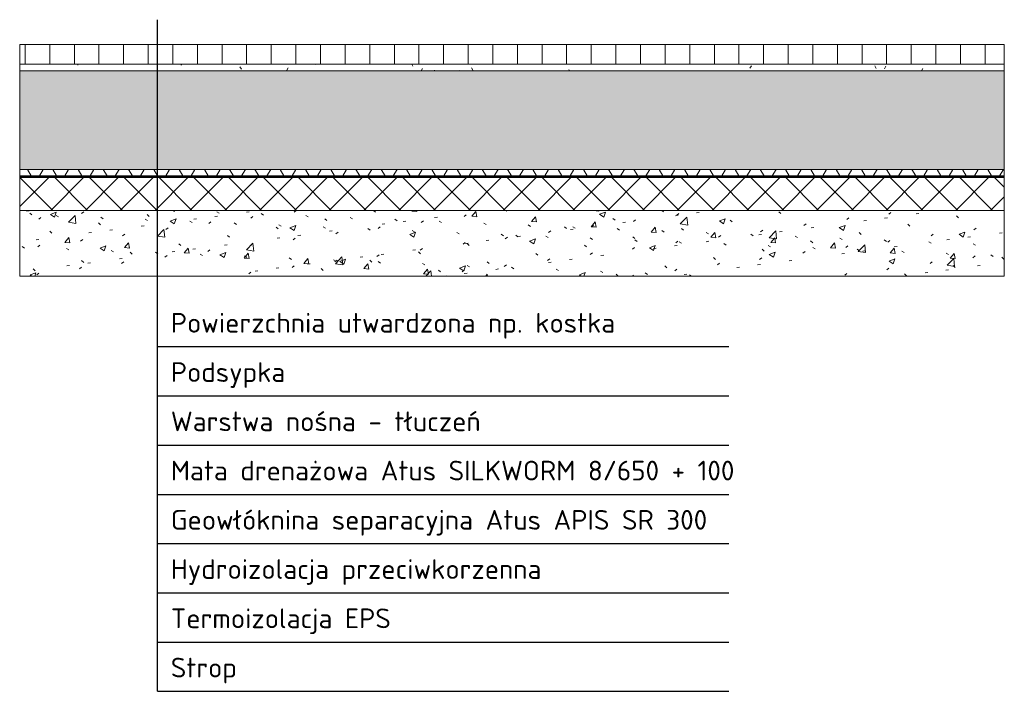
# Model space of a CAD drawing. Header units: millimetres. Extents: x -16495 to -13495, y -1265 to 781.
import ezdxf

# ---------------------------------------------------------------- set-up
doc = ezdxf.new("R2010")
doc.units = ezdxf.units.MM
for name, color, linetype, lineweight in [('A-DETL-THIN', 151, 'Continuous', 18), ('A-ROOF', 132, 'Continuous', 18), ('A-ROOF-PATT', 132, 'Continuous', 50)]:
    doc.layers.add(name, color=color, linetype=linetype, lineweight=lineweight)

msp = doc.modelspace()

# ---------------------------------------------------------------- hatches: boundary and pattern name
at = {"layer": 'A-ROOF'}
for points in [[(-13494.8, 302), (-13494.8, 305), (-16494.8, 305), (-16494.8, 302)], [(-13494.8, 300), (-13494.8, 302), (-16494.8, 302), (-16494.8, 300)]]:
    msp.add_hatch(color=256, dxfattribs=at).paths.add_polyline_path(points)
at = {"layer": 'A-ROOF-PATT', "lineweight": 18}
h = msp.add_hatch(dxfattribs=at)
h.set_pattern_fill('FP_1', color=256, style=0, pattern_type=2)
h.set_pattern_definition([(90, (-14753.34, 150), (-75, 5e-15), [])])
h.paths.add_polyline_path([(-13494.8, 645), (-13494.8, 705), (-16494.8, 705), (-16494.8, 645)])
h = msp.add_hatch(dxfattribs=at)
h.set_pattern_fill('FP_2', color=256, style=0, pattern_type=2)
h.set_pattern_definition([(0, (-14753.34, 150), (203.2, 50.8), [8.382, -144.018, 8.382, -144.018, -812.8]), (0, (-14753.34, 150), (203.2, 50.8), [-304.8, 8.382, -296.418, 8.382, -144.018, -355.6]), (0, (-14753.34, 150), (203.2, 50.8), [-762, 8.382, -93.218, 8.382, -245.618]), (120, (-14677.14, 175.4), (-145.5941, 150.5764), [8.382, -144.018, 8.382, -144.018, -812.8]), (120, (-14677.14, 175.4), (-145.5941, 150.5764), [-304.8, 8.382, -296.418, 8.382, -144.018, -355.6]), (120, (-14677.14, 175.4), (-145.5941, 150.5764), [-762, 8.382, -93.218, 8.382, -245.618]), (240, (-14651.74, 277), (-57.6059, -201.3764), [8.382, -144.018, 8.382, -144.018, -812.8]), (240, (-14651.74, 277), (-57.6059, -201.3764), [-304.8, 8.382, -296.418, 8.382, -144.018, -355.6]), (240, (-14651.74, 277), (-57.6059, -201.3764), [-762, 8.382, -93.218, 8.382, -245.618])])
h.paths.add_polyline_path([(-13494.8, 625), (-13494.8, 645), (-16494.8, 645), (-16494.8, 625)])
h = msp.add_hatch(dxfattribs=at)
h.set_pattern_fill('FP_3', color=256, style=0, pattern_type=2)
h.set_pattern_definition([(0, (-14753.34, 150), (101.6, 25.4), [8.382, -67.818, 8.382, -67.818, -406.4]), (0, (-14753.34, 150), (101.6, 25.4), [-152.4, 8.382, -144.018, 8.382, -67.818, -177.8]), (0, (-14753.34, 150), (101.6, 25.4), [-381, 8.382, -42.418, 8.382, -118.618]), (120, (-14715.24, 162.7), (-72.79705, 75.28818), [8.382, -67.818, 8.382, -67.818, -406.4]), (120, (-14715.24, 162.7), (-72.79705, 75.28818), [-152.4, 8.382, -144.018, 8.382, -67.818, -177.8]), (120, (-14715.24, 162.7), (-72.79705, 75.28818), [-381, 8.382, -42.418, 8.382, -118.618]), (240, (-14702.54, 213.5), (-28.80295, -100.68818), [8.382, -67.818, 8.382, -67.818, -406.4]), (240, (-14702.54, 213.5), (-28.80295, -100.68818), [-152.4, 8.382, -144.018, 8.382, -67.818, -177.8]), (240, (-14702.54, 213.5), (-28.80295, -100.68818), [-381, 8.382, -42.418, 8.382, -118.618])])
h.paths.add_polyline_path([(-13494.8, 325), (-13494.8, 625), (-16494.8, 625), (-16494.8, 325)])
h = msp.add_hatch(dxfattribs=at)
h.set_pattern_fill('FP_4', color=256, style=0, pattern_type=2)
h.set_pattern_definition([(0, (-14753.34, 150), (0, 66.675), []), (60, (-14753.34, 150), (-57.7422, 33.3375), []), (120, (-14753.34, 150), (-57.7422, -33.3375), [])])
h.paths.add_polyline_path([(-13494.8, 305), (-13494.8, 325), (-16494.8, 325), (-16494.8, 305)])
h = msp.add_hatch(dxfattribs=at)
h.set_pattern_fill('FP_5', color=256, style=0, pattern_type=2)
h.set_pattern_definition([(45, (-14753.34, 150), (-53.033, 53.033), []), (135, (-14753.34, 150), (-53.033, -53.033), [])])
h.paths.add_polyline_path([(-13494.8, 200), (-13494.8, 300), (-16494.8, 300), (-16494.8, 200)])
h = msp.add_hatch(dxfattribs=at)
h.set_pattern_fill('FP_6', color=256, style=0, pattern_type=2)
h.set_pattern_definition([(50, (-14753.34, 150), (182.185, -15.939), [19.05, -209.55]), (355, (-14753.34, 150), (-35.242, 191.057), [15.24, -167.64]), (100.451, (-14738.16, 148.67), (146.943, 175.117), [16.19, -178.09]), (46.184, (-14753.34, 200.8), (271.08, -42.043), [28.575, -314.325]), (96.636, (-14730.75, 197.3), (237.403, 247.427), [24.285, -267.135]), (351.184, (-14753.34, 200.8), (237.405, 247.425), [22.86, -251.46]), (21, (-14727.94, 188.1), (151.615, -102.266), [19.05, -209.55]), (326, (-14727.94, 188.1), (61.802, 184.188), [15.24, -167.64]), (71.451, (-14715.3, 179.58), (213.417, 81.921), [16.19, -178.09]), (37.5, (-14753.34, 150), (3.0883, 84.555), [8.382, -157.226, 8.382, -161.798, -168.275]), (37.5, (-14753.34, 150), (3.0883, 84.555), [-335.788, 8.382, -159.893]), (7.5, (-14753.34, 150), (66.8194, 100.1807), [8.382, -88.646, 8.382, -153.416, -64.135]), (7.5, (-14753.34, 150), (66.8194, 100.1807), [-258.826, 8.382, -55.753]), (327.5, (-14809.98, 150), (135.5905, -5.729), [8.382, -55.118, 8.382, -189.738, -262.89]), (327.5, (-14809.98, 150), (135.5905, -5.729), [-261.62, 8.382, -254.508]), (317.5, (-14835.38, 150), (148.129, 25.427), [8.382, -74.168, 8.382, -123.19, -186.69]), (317.5, (-14835.38, 150), (148.129, 25.427), [-214.122, 8.382, -178.308])])
h.paths.add_polyline_path([(-13494.8, 0), (-13494.8, 200), (-16494.8, 200), (-16494.8, 0)])

# ---------------------------------------------------------------- linework, layer by layer
for p, q in [((-16074.5, -1265), (-16074.5, 781)), ((-16074.5, -215), (-14334.5, -215)), ((-16074.5, -365), (-14334.5, -365)), ((-16074.5, -515), (-14334.5, -515)), ((-16074.5, -665), (-14334.5, -665)), ((-16074.5, -815), (-14334.5, -815)), ((-16074.5, -965), (-14334.5, -965)), ((-16074.5, -1115), (-14334.5, -1115)), ((-16074.5, -1265), (-14334.5, -1265))]:
    msp.add_line(p, q)
at = {"layer": 'A-DETL-THIN'}
for p, q in [((-13494.8, 705), (-16494.8, 705)), ((-16494.8, 705), (-16494.8, 0)), ((-13494.8, 0), (-13494.8, 705)), ((-16494.8, 645), (-13494.8, 645)), ((-16494.8, 325), (-13494.8, 325)), ((-16494.8, 305), (-13494.8, 305)), ((-16494.8, 302), (-13494.8, 302)), ((-16494.8, 300), (-13494.8, 300)), ((-16494.8, 200), (-13494.8, 200)), ((-16494.8, 0), (-13494.8, 0))]:
    msp.add_line(p, q, dxfattribs=at)
at = {"layer": 'A-ROOF'}
msp.add_line((-16494.8, 625), (-13494.8, 625), dxfattribs=at)

# ---------------------------------------------------------------- texts
at = {"insert": (-16034.5, -112.5), "char_height": 60, "attachment_point": 1}
msp.add_mtext_dynamic_manual_height_columns('\\pxsm1.5;{\\fISOCPEUR|b0|i0|c238|p34;Powierzchnia utwardzona np. kostka\\PPodsypka\\PWarstwa nośna -\\fISOCPEUR|b0|i0|c0|p34; t\\fISOCPEUR|b0|i0|c238|p34;łuczeń\\P\\fISOCPEUR|b0|i0|c0|p34;Mata drena\\fISOCPEUR|b0|i0|c238|p34;żowa Atus SILKWORM 8/650 + 100\\fISOCPEUR|b0|i0|c0|p34;^J\\fISOCPEUR|b0|i0|c238|p34;Geowłóknina separacyjna Atus APIS SR 300\\PHydroizolacja przeciwkorzenna\\PTermoizolacja EPS\\PStrop}', width=11707.209, gutter_width=1470.4, heights=[1416.8], dxfattribs=at)

doc.saveas('drawing.dxf')
